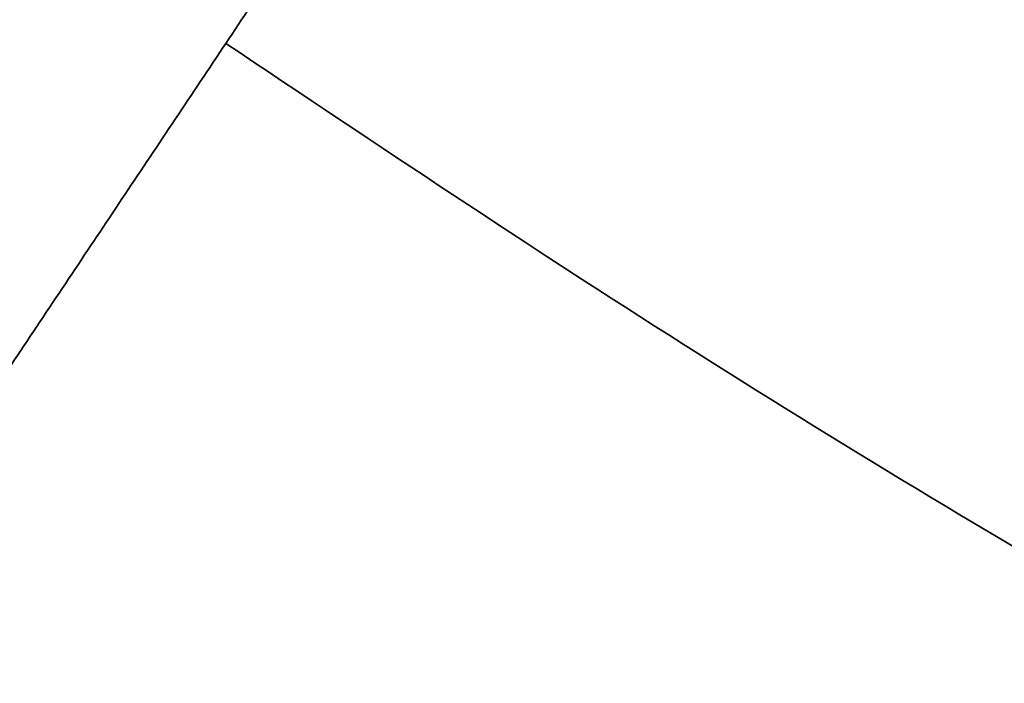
# Model space of a CAD drawing. Header units: millimetres. Extents: x -171 to 493, y -1571 to 169.
# Tile 129 of 256: x -4.669 to -4.113, y -7.175 to -6.8. Entities that reach past the tile are written whole.
import ezdxf

# ---------------------------------------------------------------- set-up
doc = ezdxf.new("R2010")
doc.units = ezdxf.units.MM
doc.layers.add('Bent Two__PARTS__LED Diffusor', color=7, linetype='Continuous', true_color=0xfcffba)
doc.layers.add('Bent Two__PARTS__Pipe', color=7, linetype='Continuous', true_color=0x000000)

msp = doc.modelspace()

# ---------------------------------------------------------------- linework, layer by layer
at = {"layer": 'Bent Two__PARTS__LED Diffusor'}
for points, weights in [([(-5, -7.48331, 790), (-4.55241, -6.81343, 790), (-4.16667, -6.2361, 790)], [0.861834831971, 0.930917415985, 1]), ([(-5, -7.48331, 1290), (-4.55241, -6.81343, 1290), (-4.16667, -6.2361, 1290)], [0.861834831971, 0.930917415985, 1]), ([(-4.16667, -6.2361, 790), (-4.55241, -6.81343, 790), (-5, -7.48331, 790)], [1, 0.930917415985, 0.861834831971]), ([(-5, -7.48331, 1040), (-4.55241, -6.81343, 1040), (-4.16667, -6.2361, 1040)], [0.861834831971, 0.930917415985, 1]), ([(-4.16667, -6.2361, 1290), (-4.55241, -6.81343, 1290), (-5, -7.48331, 1290)], [1, 0.930917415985, 0.861834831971]), ([(-4.16667, -6.2361, 790), (-2.27503, -7.5, 790), (0, -7.5, 790)], [1, 0.956942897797, 1]), ([(0, -7.5, 1290), (-2.27503, -7.5, 1290), (-4.16667, -6.2361, 1290)], [1, 0.956942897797, 1]), ([(-4.55241, -6.81343, 790), (-2.49408, -8.22213, 790), (0, -8.25, 790)], [0.930917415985, 0.922660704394, 1]), ([(0, -8.25, 1290), (-2.49408, -8.22213, 1290), (-4.55241, -6.81343, 1290)], [1, 0.922660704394, 0.930917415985])]:
    msp.add_rational_spline(points, weights, degree=2, dxfattribs=at)
for points, weights in [([(4.16667, -6.2361, 790), (2.27503, -7.5, 790), (0, -7.5, 790), (-2.27503, -7.5, 790), (-4.16667, -6.2361, 790)], [0.861834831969, 0.888378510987, 1, 0.888378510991, 0.861834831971]), ([(-4.16667, -6.2361, 1290), (-2.27503, -7.5, 1290), (0, -7.5, 1290), (2.27503, -7.5, 1290), (4.16667, -6.2361, 1290)], [0.861834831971, 0.888378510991, 1, 0.888378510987, 0.861834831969]), ([(4.16667, -6.2361, 1040), (2.27503, -7.5, 1040), (0, -7.5, 1040), (-2.27503, -7.5, 1040), (-4.16667, -6.2361, 1040)], [0.861834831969, 0.888378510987, 1, 0.888378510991, 0.861834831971])]:
    msp.add_rational_spline(points, weights, degree=2, knots=[-5.387669, -5.387669, -5.387669, 0, 0, 5.387669, 5.387669, 5.387669], dxfattribs=at)
msp.add_open_spline([(-4.55241, -6.81343, 1290), (-4.55241, -6.81343, 1040), (-4.55241, -6.81343, 790)], degree=2, dxfattribs=at)
at = {"layer": 'Bent Two__PARTS__Pipe'}
for points, weights in [([(-5, -7.48331, 1290), (-4.55241, -6.81343, 1290), (-4.16667, -6.2361, 1290)], [0.861834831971, 0.930917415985, 1]), ([(-4.16667, -6.2361, 790), (-4.55241, -6.81343, 790), (-5, -7.48331, 790)], [1, 0.930917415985, 0.861834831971]), ([(-5, -7.48331, 790), (-4.55241, -6.81343, 790), (-4.16667, -6.2361, 790)], [0.861834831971, 0.930917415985, 1]), ([(-4.16667, -6.2361, 1290), (-4.55241, -6.81343, 1290), (-5, -7.48331, 1290)], [1, 0.930917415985, 0.861834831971]), ([(-5, -7.48331, 1040), (-4.55241, -6.81343, 1040), (-4.16667, -6.2361, 1040)], [0.861834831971, 0.930917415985, 1]), ([(-4.16667, -6.2361, 1290), (-2.27503, -7.5, 1290), (0, -7.5, 1290)], [1, 0.956942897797, 1]), ([(0, -7.5, 1290), (-2.27503, -7.5, 1290), (-4.16667, -6.2361, 1290)], [1, 0.956942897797, 1]), ([(-4.16667, -6.2361, 790), (-2.27503, -7.5, 790), (0, -7.5, 790)], [1, 0.956942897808, 1]), ([(0, -7.5, 790), (-2.27503, -7.5, 790), (-4.16667, -6.2361, 790)], [1, 0.956942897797, 1]), ([(0, -8.25, 1290), (-2.49408, -8.22213, 1290), (-4.55241, -6.81343, 1290)], [1, 0.922660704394, 0.930917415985]), ([(-4.55241, -6.81343, 790), (-2.49408, -8.22213, 790), (0, -8.25, 790)], [0.930917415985, 0.922660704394, 1])]:
    msp.add_rational_spline(points, weights, degree=2, dxfattribs=at)
msp.add_open_spline([(-4.55241, -6.81343, 1290), (-4.55241, -6.81343, 1040), (-4.55241, -6.81343, 790)], degree=2, dxfattribs=at)

doc.saveas('drawing.dxf')
